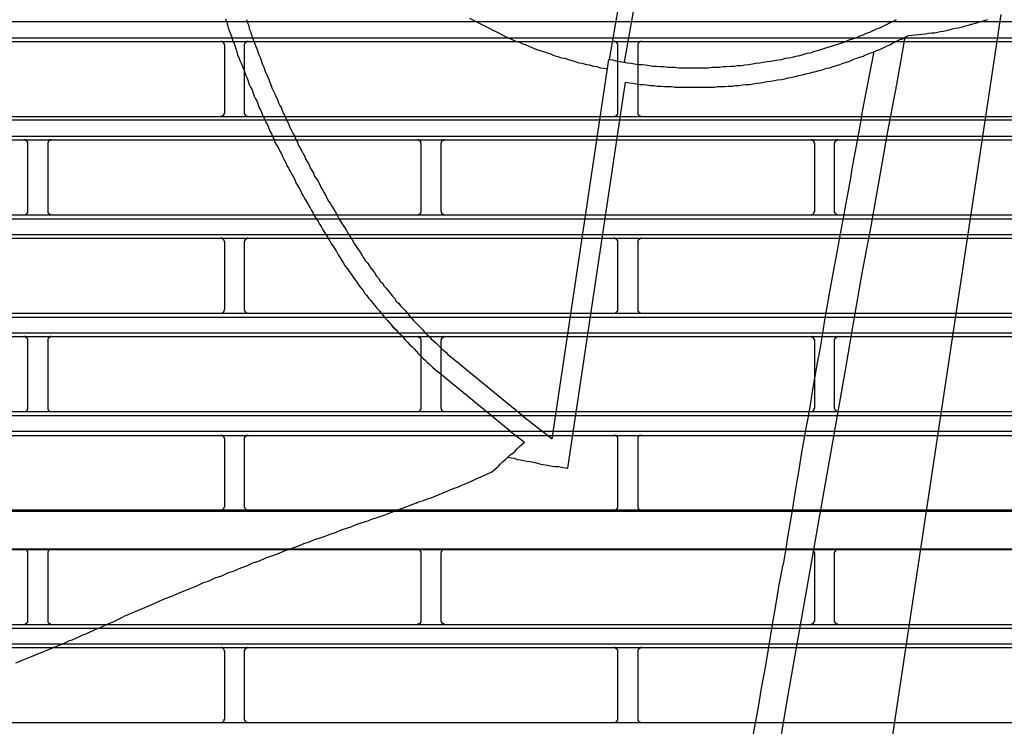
# Model space of a CAD drawing. Header units: millimetres. Extents: x 39871 to 53385, y 51832 to 57813.
# Tile 26 of 88: x 48523 to 48573, y 52449 to 52484. Entities that reach past the tile are written whole.
import ezdxf
from ezdxf import colors
from ezdxf.entities.mleader import LeaderData, LeaderLine
from ezdxf.math import Vec2, Vec3

# ---------------------------------------------------------------- set-up
doc = ezdxf.new("R2010")
doc.units = ezdxf.units.MM
doc.layers.add('AQUAREA', color=7, linetype='Continuous')
doc.layers.add('IS_KAN_OPIS', color=7, linetype='Continuous', lineweight=30)
doc.styles.add('ARIAL', font='ARIALN.TTF')

# ---------------------------------------------------------------- blocks, each defined once
blk = doc.blocks.new('SPLIT')
at = {"layer": 'AQUAREA'}
for points in [[(24573.19, -1316.09), (24573.6, -1316.3), (24574.03, -1316.51), (24574.38, -1316.72), (24574.8, -1316.93), (24575.22, -1317.14), (24575.64, -1317.35), (24576.05, -1317.56), (24576.48, -1317.77), (24576.9, -1317.98), (24577.32, -1318.19), (24577.74, -1318.4), (24578.15, -1318.61), (24578.58, -1318.75), (24579, -1318.96), (24579.49, -1319.1), (24579.9, -1319.31), (24580.33, -1319.45), (24580.75, -1319.66), (24581.17, -1319.8), (24581.65, -1320.01), (24582.08, -1320.15), (24582.5, -1320.29), (24582.99, -1320.43), (24583.4, -1320.57), (24583.83, -1320.78), (24584.32, -1320.92), (24584.74, -1321.06), (24585.15, -1321.13), (24585.65, -1321.27), (24586.07, -1321.41), (24586.49, -1321.55), (24586.98, -1321.69), (24587.4, -1321.76), (24587.89, -1321.9), (24588.3, -1321.97), (24588.8, -1322.11), (24589.22, -1322.18), (24589.7, -1322.32), (24590.13, -1322.39), (24590.62, -1322.46)], [(24590.83, -1321.27), (24593.49, -1305.94)], [(24592.72, -1321.62), (24595.45, -1306.22)], [(24542.39, -1316.16), (24542.53, -1316.51), (24542.67, -1316.93), (24542.74, -1317.28), (24542.88, -1317.63), (24543.02, -1318.05), (24543.15, -1318.4), (24543.3, -1318.82), (24543.44, -1319.17), (24543.58, -1319.52), (24543.72, -1319.94), (24543.85, -1320.29), (24543.93, -1320.71), (24544.07, -1321.06), (24544.2, -1321.41), (24544.42, -1321.83), (24544.55, -1322.18), (24544.7, -1322.53), (24544.84, -1322.95), (24544.98, -1323.3), (24545.12, -1323.65), (24545.25, -1324), (24545.4, -1324.42), (24545.54, -1324.77), (24545.75, -1325.12), (24545.89, -1325.54), (24546.03, -1325.89), (24546.17, -1326.24), (24546.38, -1326.59), (24546.52, -1327.01), (24546.65, -1327.36), (24546.87, -1327.71)], [(24545.05, -1316.23), (24545.19, -1316.65), (24545.33, -1317), (24545.4, -1317.42), (24545.54, -1317.77), (24545.68, -1318.19), (24545.82, -1318.54), (24545.95, -1318.89), (24546.1, -1319.31), (24546.24, -1319.66), (24546.38, -1320.01), (24546.52, -1320.43), (24546.65, -1320.78), (24546.8, -1321.13), (24546.94, -1321.55), (24547.08, -1321.9), (24547.22, -1322.25), (24547.35, -1322.67), (24547.5, -1323.02), (24547.7, -1323.37), (24547.85, -1323.79), (24547.99, -1324.14), (24548.13, -1324.49), (24548.27, -1324.84), (24548.48, -1325.26), (24548.62, -1325.61), (24548.75, -1325.96), (24548.97, -1326.31), (24549.1, -1326.73)], [(24590.75, -1321.27), (24591.25, -1321.34), (24591.74, -1321.48), (24592.15, -1321.55), (24592.65, -1321.62), (24593.07, -1321.69), (24593.55, -1321.76), (24593.98, -1321.83), (24594.47, -1321.9), (24594.95, -1321.9), (24595.38, -1321.97), (24595.87, -1322.04), (24596.29, -1322.11), (24596.78, -1322.11), (24597.27, -1322.18), (24597.69, -1322.18), (24598.18, -1322.25), (24598.67, -1322.25), (24599.09, -1322.25), (24599.58, -1322.32), (24600.07, -1322.32), (24600.49, -1322.32), (24600.98, -1322.32), (24601.47, -1322.32), (24601.89, -1322.32), (24602.38, -1322.32), (24602.8, -1322.32), (24603.29, -1322.32), (24603.78, -1322.25), (24604.2, -1322.25), (24604.69, -1322.25), (24605.18, -1322.18), (24605.6, -1322.18), (24606.09, -1322.11), (24606.58, -1322.11), (24607, -1322.04), (24607.49, -1322.04), (24607.91, -1321.97), (24608.4, -1321.9), (24608.89, -1321.83), (24609.31, -1321.76), (24609.8, -1321.69), (24610.22, -1321.62), (24610.71, -1321.55), (24611.2, -1321.48), (24611.62, -1321.41), (24612.11, -1321.34), (24612.53, -1321.27), (24613.02, -1321.13), (24613.44, -1321.06), (24613.93, -1320.99), (24614.35, -1320.85), (24614.84, -1320.78), (24615.26, -1320.64), (24615.75, -1320.5), (24616.17, -1320.43), (24616.59, -1320.29), (24617.08, -1320.15), (24617.5, -1320.01), (24617.99, -1319.87), (24618.41, -1319.73), (24618.83, -1319.59), (24619.32, -1319.45), (24619.74, -1319.31), (24620.16, -1319.17), (24620.58, -1319.03), (24621.07, -1318.82), (24621.49, -1318.68), (24621.91, -1318.54), (24622.33, -1318.33), (24622.82, -1318.19), (24623.24, -1317.98), (24623.66, -1317.84), (24624.08, -1317.63), (24624.5, -1317.42), (24624.92, -1317.28), (24625.34, -1317.07), (24625.76, -1316.86), (24626.18, -1316.65), (24626.6, -1316.44), (24627.02, -1316.23)], [(24621.49, -1440.2), (24640.25, -1315.6)], [(24630.66, -1318.05), (24631.08, -1317.98), (24631.43, -1317.91), (24631.85, -1317.91), (24632.2, -1317.84), (24632.55, -1317.77), (24632.97, -1317.7), (24633.32, -1317.63), (24633.67, -1317.56), (24634.09, -1317.42), (24634.44, -1317.35), (24634.79, -1317.28), (24635.21, -1317.21), (24635.56, -1317.07), (24635.91, -1317), (24636.26, -1316.93), (24636.68, -1316.79), (24637.03, -1316.72), (24637.38, -1316.58), (24637.73, -1316.51), (24638.08, -1316.37), (24638.5, -1316.23)], [(24308.59, -1316.51), (24877.69, -1316.51)], [(24308.59, -1318.54), (24877.69, -1318.54)], [(24592.85, -1324.14), (24593.35, -1324.21), (24593.77, -1324.28), (24594.19, -1324.35), (24594.68, -1324.42), (24595.1, -1324.42), (24595.52, -1324.49), (24596.01, -1324.56), (24596.43, -1324.56), (24596.85, -1324.63), (24597.34, -1324.63), (24597.76, -1324.7), (24598.25, -1324.7), (24598.67, -1324.7), (24599.09, -1324.77), (24599.58, -1324.77), (24600, -1324.77), (24600.49, -1324.77), (24600.91, -1324.77), (24601.33, -1324.77), (24601.82, -1324.77), (24602.24, -1324.77), (24602.73, -1324.77), (24603.15, -1324.77), (24603.57, -1324.77), (24604.06, -1324.77), (24604.48, -1324.7), (24604.97, -1324.7), (24605.39, -1324.7), (24605.81, -1324.63), (24606.3, -1324.63), (24606.72, -1324.56), (24607.21, -1324.56), (24607.63, -1324.49), (24608.05, -1324.42), (24608.54, -1324.42), (24608.96, -1324.35), (24609.38, -1324.28), (24609.87, -1324.21), (24610.29, -1324.14), (24610.71, -1324.07), (24611.2, -1324), (24611.62, -1323.93), (24612.04, -1323.86), (24612.53, -1323.79), (24612.95, -1323.72), (24613.37, -1323.58), (24613.86, -1323.51), (24614.28, -1323.44), (24614.7, -1323.3), (24615.12, -1323.23), (24615.61, -1323.09), (24616.03, -1323.02), (24616.45, -1322.88), (24616.87, -1322.81), (24617.29, -1322.67), (24617.78, -1322.53), (24618.2, -1322.39), (24618.62, -1322.32), (24619.04, -1322.18), (24619.46, -1322.04), (24619.88, -1321.9), (24620.3, -1321.76), (24620.72, -1321.62), (24621.14, -1321.48), (24621.56, -1321.27), (24621.98, -1321.13), (24622.4, -1320.99), (24622.82, -1320.85), (24623.24, -1320.64), (24623.66, -1320.5), (24624.08, -1320.36), (24624.5, -1320.15), (24624.92, -1320.01), (24625.34, -1319.8), (24625.76, -1319.59), (24626.18, -1319.45), (24626.53, -1319.24), (24626.95, -1319.03), (24627.37, -1318.82), (24627.79, -1318.68), (24628.14, -1318.47), (24628.56, -1318.26)], [(24628.07, -1318.47), (24627.02, -1324.42), (24625.9, -1330.37), (24624.85, -1336.32), (24623.8, -1342.27), (24622.68, -1348.22), (24621.63, -1354.24), (24620.58, -1360.19), (24619.53, -1366.14), (24618.48, -1372.09), (24617.43, -1378.04), (24616.38, -1383.99), (24615.33, -1389.94), (24614.28, -1395.89), (24613.23, -1401.84), (24612.25, -1407.86), (24611.2, -1413.81), (24610.22, -1419.76), (24609.17, -1425.71), (24608.19, -1431.66), (24607.14, -1437.61)], [(24628.56, -1318.26), (24630.66, -1318.05)], [(24308.59, -1319.03), (24877.69, -1319.03)], [(24542.32, -1319.52), (24542.32, -1319.52), (24542.32, -1319.45), (24542.25, -1319.38), (24542.25, -1319.31), (24542.25, -1319.24), (24542.18, -1319.24), (24542.18, -1319.17), (24542.1, -1319.17), (24542.1, -1319.1), (24542.04, -1319.1), (24541.97, -1319.03), (24541.9, -1319.03), (24541.83, -1319.03)], [(24542.32, -1327.92), (24542.32, -1319.52)], [(24545.25, -1319.03), (24545.25, -1319.03), (24545.19, -1319.03), (24545.12, -1319.03), (24545.05, -1319.03), (24545.05, -1319.1), (24544.98, -1319.1), (24544.98, -1319.17), (24544.9, -1319.17), (24544.9, -1319.24), (24544.84, -1319.24), (24544.84, -1319.31), (24544.77, -1319.38), (24544.77, -1319.45), (24544.77, -1319.52)], [(24544.77, -1319.52), (24544.77, -1327.92)], [(24591.88, -1319.52), (24591.88, -1319.52), (24591.88, -1319.45), (24591.88, -1319.38), (24591.88, -1319.31), (24591.8, -1319.31), (24591.8, -1319.24), (24591.8, -1319.17), (24591.74, -1319.17), (24591.74, -1319.1), (24591.67, -1319.1), (24591.6, -1319.1), (24591.6, -1319.03), (24591.53, -1319.03), (24591.45, -1319.03), (24591.39, -1319.03)], [(24591.88, -1327.92), (24591.88, -1319.52)], [(24594.89, -1319.03), (24594.89, -1319.03), (24594.82, -1319.03), (24594.75, -1319.03), (24594.68, -1319.03), (24594.68, -1319.1), (24594.6, -1319.1), (24594.54, -1319.1), (24594.54, -1319.17), (24594.47, -1319.17), (24594.47, -1319.24), (24594.47, -1319.31), (24594.4, -1319.31), (24594.4, -1319.38), (24594.4, -1319.45), (24594.4, -1319.52)], [(24594.4, -1319.52), (24594.4, -1327.92)], [(24583.62, -1369.08), (24590.75, -1321.27)], [(24622.68, -1328.27), (24624.22, -1320.29)], [(24585.58, -1372.79), (24592.85, -1324.14)], [(24549.1, -1326.73), (24549.25, -1327.08), (24549.45, -1327.43), (24549.6, -1327.78), (24549.74, -1328.13), (24549.95, -1328.48), (24550.09, -1328.9), (24550.3, -1329.25), (24550.44, -1329.6), (24550.58, -1329.95), (24550.79, -1330.3), (24550.93, -1330.65), (24551.14, -1331), (24551.28, -1331.35), (24551.49, -1331.7), (24551.63, -1332.12), (24551.84, -1332.47), (24552.05, -1332.82), (24552.19, -1333.17), (24552.4, -1333.52), (24552.54, -1333.87), (24552.75, -1334.22), (24552.95, -1334.57), (24553.1, -1334.92), (24553.3, -1335.27), (24553.52, -1335.62), (24553.65, -1335.97), (24553.87, -1336.32), (24554.08, -1336.67), (24554.29, -1337.02), (24554.43, -1337.37), (24554.64, -1337.72), (24554.85, -1338.07), (24555.05, -1338.42), (24555.2, -1338.77), (24555.4, -1339.12), (24555.62, -1339.4), (24555.83, -1339.75), (24556.04, -1340.1), (24556.25, -1340.45), (24556.45, -1340.8), (24556.6, -1341.15), (24556.8, -1341.5), (24557.02, -1341.85), (24557.23, -1342.2), (24557.44, -1342.48), (24557.65, -1342.83), (24557.85, -1343.18), (24558.07, -1343.53), (24558.28, -1343.88)], [(24308.59, -1328.48), (24877.69, -1328.48)], [(24541.83, -1328.48), (24541.83, -1328.48), (24541.83, -1328.41), (24541.9, -1328.41), (24541.97, -1328.41), (24542.04, -1328.41), (24542.04, -1328.34), (24542.1, -1328.34), (24542.18, -1328.27), (24542.18, -1328.2), (24542.25, -1328.2), (24542.25, -1328.13), (24542.25, -1328.06), (24542.32, -1328.06), (24542.32, -1327.99), (24542.32, -1327.92)], [(24544.77, -1327.92), (24544.77, -1327.99), (24544.77, -1328.06), (24544.77, -1328.13), (24544.84, -1328.13), (24544.84, -1328.2), (24544.84, -1328.27), (24544.9, -1328.27), (24544.9, -1328.34), (24544.98, -1328.34), (24545.05, -1328.41), (24545.12, -1328.41), (24545.19, -1328.41), (24545.25, -1328.41), (24545.25, -1328.48)], [(24546.87, -1327.71), (24547, -1328.06), (24547.15, -1328.48), (24547.35, -1328.83), (24547.5, -1329.18), (24547.7, -1329.53), (24547.85, -1329.95), (24547.99, -1330.3), (24548.2, -1330.65), (24548.34, -1331), (24548.55, -1331.35), (24548.69, -1331.77), (24548.9, -1332.12), (24549.1, -1332.47), (24549.25, -1332.82), (24549.45, -1333.17), (24549.6, -1333.52), (24549.8, -1333.94), (24550.02, -1334.29), (24550.15, -1334.64), (24550.37, -1334.99), (24550.58, -1335.34), (24550.72, -1335.69), (24550.93, -1336.04), (24551.14, -1336.39), (24551.28, -1336.81), (24551.49, -1337.16), (24551.7, -1337.51), (24551.9, -1337.86), (24552.05, -1338.21), (24552.25, -1338.56), (24552.47, -1338.91), (24552.68, -1339.26), (24552.89, -1339.61), (24553.1, -1339.96), (24553.24, -1340.31), (24553.45, -1340.66), (24553.65, -1341.01), (24553.87, -1341.36), (24554.08, -1341.71), (24554.29, -1342.06), (24554.5, -1342.41), (24554.7, -1342.76), (24554.92, -1343.11), (24555.13, -1343.46), (24555.34, -1343.81), (24555.55, -1344.16), (24555.75, -1344.51), (24555.97, -1344.79), (24556.18, -1345.14)], [(24591.39, -1328.48), (24591.39, -1328.48), (24591.45, -1328.41), (24591.53, -1328.41), (24591.6, -1328.41), (24591.67, -1328.41), (24591.67, -1328.34), (24591.74, -1328.34), (24591.74, -1328.27), (24591.8, -1328.27), (24591.8, -1328.2), (24591.88, -1328.2), (24591.88, -1328.13), (24591.88, -1328.06), (24591.88, -1327.99), (24591.88, -1327.92)], [(24594.4, -1327.92), (24594.4, -1327.99), (24594.4, -1328.06), (24594.4, -1328.13), (24594.4, -1328.2), (24594.47, -1328.2), (24594.47, -1328.27), (24594.54, -1328.27), (24594.54, -1328.34), (24594.6, -1328.34), (24594.6, -1328.41), (24594.68, -1328.41), (24594.75, -1328.41), (24594.82, -1328.41), (24594.89, -1328.48)], [(24622.68, -1328.27), (24622.47, -1329.39), (24622.26, -1330.58), (24622.05, -1331.7), (24621.84, -1332.82), (24621.63, -1333.94), (24621.42, -1335.06), (24621.21, -1336.25), (24621, -1337.37), (24620.79, -1338.49), (24620.58, -1339.61), (24620.37, -1340.8), (24620.16, -1341.92), (24619.95, -1343.04), (24619.74, -1344.16), (24619.53, -1345.35), (24619.32, -1346.47), (24619.11, -1347.59), (24618.9, -1348.71), (24618.69, -1349.9), (24618.48, -1351.02)], [(24308.59, -1328.9), (24877.69, -1328.9)], [(24308.59, -1330.93), (24877.69, -1330.93)], [(24308.59, -1331.42), (24877.69, -1331.42)], [(24517.47, -1331.91), (24517.47, -1331.91), (24517.47, -1331.84), (24517.47, -1331.77), (24517.47, -1331.7), (24517.4, -1331.7), (24517.4, -1331.63), (24517.4, -1331.56), (24517.33, -1331.56), (24517.33, -1331.49), (24517.25, -1331.49), (24517.19, -1331.49), (24517.19, -1331.42), (24517.12, -1331.42), (24517.05, -1331.42), (24516.98, -1331.42)], [(24517.47, -1340.38), (24517.47, -1331.91)], [(24520.48, -1331.42), (24520.48, -1331.42), (24520.4, -1331.42), (24520.34, -1331.42), (24520.27, -1331.42), (24520.27, -1331.49), (24520.2, -1331.49), (24520.13, -1331.56), (24520.05, -1331.63), (24520.05, -1331.7), (24519.99, -1331.7), (24519.99, -1331.77), (24519.99, -1331.84), (24519.99, -1331.91)], [(24519.99, -1331.91), (24519.99, -1340.38)], [(24567.1, -1331.91), (24567.1, -1331.91), (24567.1, -1331.84), (24567.1, -1331.77), (24567.03, -1331.77), (24567.03, -1331.7), (24567.03, -1331.63), (24566.95, -1331.63), (24566.95, -1331.56), (24566.89, -1331.56), (24566.89, -1331.49), (24566.82, -1331.49), (24566.75, -1331.42), (24566.68, -1331.42), (24566.6, -1331.42)], [(24567.1, -1340.38), (24567.1, -1331.91)], [(24570.04, -1331.42), (24570.04, -1331.42), (24569.97, -1331.42), (24569.9, -1331.42), (24569.9, -1331.49), (24569.83, -1331.49), (24569.75, -1331.49), (24569.75, -1331.56), (24569.69, -1331.56), (24569.69, -1331.63), (24569.62, -1331.63), (24569.62, -1331.7), (24569.62, -1331.77), (24569.62, -1331.84), (24569.55, -1331.84), (24569.55, -1331.91)], [(24569.55, -1331.91), (24569.55, -1340.38)], [(24616.73, -1331.91), (24616.73, -1331.91), (24616.73, -1331.84), (24616.66, -1331.84), (24616.66, -1331.77), (24616.66, -1331.7), (24616.66, -1331.63), (24616.59, -1331.63), (24616.59, -1331.56), (24616.52, -1331.56), (24616.52, -1331.49), (24616.45, -1331.49), (24616.38, -1331.49), (24616.38, -1331.42), (24616.31, -1331.42), (24616.24, -1331.42)], [(24616.73, -1340.38), (24616.73, -1331.91)], [(24619.67, -1331.42), (24619.67, -1331.42), (24619.6, -1331.42), (24619.53, -1331.42), (24619.46, -1331.49), (24619.39, -1331.49), (24619.39, -1331.56), (24619.32, -1331.56), (24619.32, -1331.63), (24619.25, -1331.63), (24619.25, -1331.7), (24619.25, -1331.77), (24619.18, -1331.77), (24619.18, -1331.84), (24619.18, -1331.91)], [(24619.18, -1331.91), (24619.18, -1340.38)], [(24308.59, -1340.87), (24877.69, -1340.87)], [(24516.98, -1340.87), (24516.98, -1340.87), (24517.05, -1340.87), (24517.12, -1340.87), (24517.12, -1340.8), (24517.19, -1340.8), (24517.25, -1340.8), (24517.25, -1340.73), (24517.33, -1340.73), (24517.33, -1340.66), (24517.4, -1340.66), (24517.4, -1340.59), (24517.47, -1340.59), (24517.47, -1340.52), (24517.47, -1340.45), (24517.47, -1340.38)], [(24519.99, -1340.38), (24519.99, -1340.38), (24519.99, -1340.45), (24519.99, -1340.52), (24519.99, -1340.59), (24520.05, -1340.59), (24520.05, -1340.66), (24520.13, -1340.66), (24520.13, -1340.73), (24520.2, -1340.73), (24520.2, -1340.8), (24520.27, -1340.8), (24520.34, -1340.8), (24520.34, -1340.87), (24520.4, -1340.87), (24520.48, -1340.87)], [(24566.6, -1340.87), (24566.6, -1340.87), (24566.68, -1340.87), (24566.68, -1340.8), (24566.75, -1340.8), (24566.82, -1340.8), (24566.89, -1340.8), (24566.89, -1340.73), (24566.95, -1340.73), (24566.95, -1340.66), (24567.03, -1340.66), (24567.03, -1340.59), (24567.03, -1340.52), (24567.1, -1340.52), (24567.1, -1340.45), (24567.1, -1340.38)], [(24569.55, -1340.38), (24569.55, -1340.38), (24569.55, -1340.45), (24569.62, -1340.45), (24569.62, -1340.52), (24569.62, -1340.59), (24569.69, -1340.59), (24569.69, -1340.66), (24569.69, -1340.73), (24569.75, -1340.73), (24569.83, -1340.73), (24569.83, -1340.8), (24569.9, -1340.8), (24569.97, -1340.8), (24569.97, -1340.87), (24570.04, -1340.87)], [(24616.24, -1340.87), (24616.24, -1340.87), (24616.31, -1340.87), (24616.31, -1340.8), (24616.38, -1340.8), (24616.45, -1340.8), (24616.52, -1340.73), (24616.59, -1340.73), (24616.59, -1340.66), (24616.59, -1340.59), (24616.66, -1340.59), (24616.66, -1340.52), (24616.66, -1340.45), (24616.73, -1340.45), (24616.73, -1340.38)], [(24619.18, -1340.38), (24619.18, -1340.38), (24619.18, -1340.45), (24619.18, -1340.52), (24619.25, -1340.52), (24619.25, -1340.59), (24619.25, -1340.66), (24619.32, -1340.66), (24619.32, -1340.73), (24619.39, -1340.73), (24619.39, -1340.8), (24619.46, -1340.8), (24619.53, -1340.8), (24619.6, -1340.8), (24619.6, -1340.87), (24619.67, -1340.87)], [(24308.59, -1341.36), (24877.69, -1341.36)], [(24308.59, -1343.32), (24877.69, -1343.32)], [(24308.59, -1343.81), (24877.69, -1343.81)], [(24542.32, -1344.3), (24542.32, -1344.3), (24542.32, -1344.23), (24542.25, -1344.23), (24542.25, -1344.16), (24542.25, -1344.09), (24542.18, -1344.02), (24542.18, -1343.95), (24542.1, -1343.95), (24542.1, -1343.88), (24542.04, -1343.88), (24541.97, -1343.88), (24541.97, -1343.81), (24541.9, -1343.81), (24541.83, -1343.81)], [(24542.32, -1352.77), (24542.32, -1344.3)], [(24545.25, -1343.81), (24545.25, -1343.81), (24545.19, -1343.81), (24545.12, -1343.81), (24545.12, -1343.88), (24545.05, -1343.88), (24544.98, -1343.88), (24544.98, -1343.95), (24544.9, -1343.95), (24544.9, -1344.02), (24544.84, -1344.02), (24544.84, -1344.09), (24544.84, -1344.16), (24544.77, -1344.16), (24544.77, -1344.23), (24544.77, -1344.3)], [(24544.77, -1344.3), (24544.77, -1352.77)], [(24558.28, -1343.88), (24558.49, -1344.23), (24558.7, -1344.58), (24558.9, -1344.86), (24559.12, -1345.21), (24559.4, -1345.56), (24559.6, -1345.91), (24559.82, -1346.26), (24560.03, -1346.61), (24560.3, -1346.89), (24560.52, -1347.24), (24560.73, -1347.59), (24561, -1347.87), (24561.22, -1348.22), (24561.43, -1348.57), (24561.7, -1348.85), (24561.92, -1349.2)], [(24591.88, -1344.3), (24591.88, -1344.3), (24591.88, -1344.23), (24591.88, -1344.16), (24591.88, -1344.09), (24591.8, -1344.09), (24591.8, -1344.02), (24591.74, -1344.02), (24591.74, -1343.95), (24591.67, -1343.95), (24591.67, -1343.88), (24591.6, -1343.88), (24591.53, -1343.88), (24591.53, -1343.81), (24591.45, -1343.81), (24591.39, -1343.81)], [(24591.88, -1352.77), (24591.88, -1344.3)], [(24594.89, -1343.81), (24594.89, -1343.81), (24594.82, -1343.81), (24594.75, -1343.81), (24594.75, -1343.88), (24594.68, -1343.88), (24594.6, -1343.88), (24594.6, -1343.95), (24594.54, -1343.95), (24594.54, -1344.02), (24594.47, -1344.02), (24594.47, -1344.09), (24594.4, -1344.09), (24594.4, -1344.16), (24594.4, -1344.23), (24594.4, -1344.3)], [(24594.4, -1344.3), (24594.4, -1352.77)], [(24556.18, -1345.14), (24556.39, -1345.49), (24556.6, -1345.91), (24556.88, -1346.26), (24557.09, -1346.61), (24557.3, -1346.96), (24557.5, -1347.31), (24557.79, -1347.66), (24558, -1348.01), (24558.28, -1348.36), (24558.49, -1348.71), (24558.7, -1348.99), (24558.98, -1349.34), (24559.19, -1349.69), (24559.47, -1350.04), (24559.75, -1350.39), (24559.95, -1350.74)], [(24561.92, -1349.2), (24562.2, -1349.48), (24562.4, -1349.83), (24562.69, -1350.11), (24562.97, -1350.46), (24563.18, -1350.74), (24563.45, -1351.09), (24563.74, -1351.37), (24563.95, -1351.72), (24564.23, -1352), (24564.5, -1352.35), (24564.79, -1352.63), (24565.07, -1352.91), (24565.35, -1353.26), (24565.55, -1353.54), (24565.84, -1353.82), (24566.12, -1354.17), (24566.4, -1354.45), (24566.68, -1354.73), (24566.95, -1355.01), (24567.24, -1355.29), (24567.52, -1355.64), (24567.8, -1355.92), (24568.08, -1356.2), (24568.35, -1356.48), (24568.7, -1356.76), (24568.99, -1357.04), (24569.27, -1357.32), (24569.55, -1357.6), (24569.83, -1357.88), (24570.18, -1358.16), (24570.45, -1358.44), (24570.74, -1358.72)], [(24559.95, -1350.74), (24560.24, -1351.02), (24560.45, -1351.37), (24560.73, -1351.65), (24561, -1352), (24561.22, -1352.28), (24561.5, -1352.63), (24561.78, -1352.91), (24562.05, -1353.26), (24562.27, -1353.54), (24562.55, -1353.89), (24562.83, -1354.17), (24563.1, -1354.45), (24563.39, -1354.8), (24563.67, -1355.08), (24563.95, -1355.36), (24564.23, -1355.71), (24564.5, -1355.99), (24564.79, -1356.27), (24565.07, -1356.62), (24565.35, -1356.9), (24565.63, -1357.18), (24565.9, -1357.46), (24566.19, -1357.74), (24566.47, -1358.02), (24566.75, -1358.37), (24567.03, -1358.65), (24567.3, -1358.93), (24567.65, -1359.21), (24567.94, -1359.49), (24568.22, -1359.77), (24568.5, -1360.05), (24568.85, -1360.33), (24569.13, -1360.61)], [(24618.48, -1351.02), (24618.2, -1352.7), (24617.92, -1354.38), (24617.64, -1356.06), (24617.36, -1357.81), (24617.01, -1359.49), (24616.73, -1361.17), (24616.45, -1362.85), (24616.17, -1364.53), (24615.89, -1366.28), (24615.54, -1367.96), (24615.26, -1369.64), (24614.98, -1371.32), (24614.7, -1373), (24614.42, -1374.68), (24614.14, -1376.43), (24613.86, -1378.11), (24613.58, -1379.79), (24613.3, -1381.47), (24613.02, -1383.15), (24612.74, -1384.9)], [(24308.59, -1353.26), (24877.69, -1353.26)], [(24541.83, -1353.26), (24541.83, -1353.26), (24541.9, -1353.26), (24541.97, -1353.26), (24541.97, -1353.19), (24542.04, -1353.19), (24542.1, -1353.19), (24542.1, -1353.12), (24542.18, -1353.12), (24542.18, -1353.05), (24542.25, -1352.98), (24542.25, -1352.91), (24542.25, -1352.84), (24542.32, -1352.84), (24542.32, -1352.77)], [(24544.77, -1352.77), (24544.77, -1352.77), (24544.77, -1352.84), (24544.77, -1352.91), (24544.84, -1352.91), (24544.84, -1352.98), (24544.84, -1353.05), (24544.9, -1353.05), (24544.9, -1353.12), (24544.98, -1353.12), (24544.98, -1353.19), (24545.05, -1353.19), (24545.12, -1353.19), (24545.12, -1353.26), (24545.19, -1353.26), (24545.25, -1353.26)], [(24591.39, -1353.26), (24591.39, -1353.26), (24591.45, -1353.26), (24591.53, -1353.26), (24591.53, -1353.19), (24591.6, -1353.19), (24591.67, -1353.19), (24591.67, -1353.12), (24591.74, -1353.12), (24591.74, -1353.05), (24591.8, -1353.05), (24591.8, -1352.98), (24591.88, -1352.98), (24591.88, -1352.91), (24591.88, -1352.84), (24591.88, -1352.77)], [(24594.4, -1352.77), (24594.4, -1352.77), (24594.4, -1352.84), (24594.4, -1352.91), (24594.4, -1352.98), (24594.47, -1352.98), (24594.47, -1353.05), (24594.54, -1353.05), (24594.54, -1353.12), (24594.6, -1353.12), (24594.6, -1353.19), (24594.68, -1353.19), (24594.75, -1353.19), (24594.75, -1353.26), (24594.82, -1353.26), (24594.89, -1353.26)], [(24308.59, -1353.75), (24877.69, -1353.75)], [(24308.59, -1355.71), (24877.69, -1355.71)], [(24564.3, -1355.78), (24563.39, -1354.87)], [(24308.59, -1356.2), (24877.69, -1356.2)], [(24517.47, -1356.69), (24517.47, -1356.69), (24517.47, -1356.62), (24517.47, -1356.55), (24517.47, -1356.48), (24517.4, -1356.48), (24517.4, -1356.41), (24517.33, -1356.41), (24517.33, -1356.34), (24517.25, -1356.34), (24517.25, -1356.27), (24517.19, -1356.27), (24517.12, -1356.27), (24517.12, -1356.2), (24517.05, -1356.2), (24516.98, -1356.2)], [(24517.47, -1365.16), (24517.47, -1356.69)], [(24520.48, -1356.2), (24520.48, -1356.2), (24520.4, -1356.2), (24520.34, -1356.2), (24520.34, -1356.27), (24520.27, -1356.27), (24520.2, -1356.27), (24520.2, -1356.34), (24520.13, -1356.34), (24520.13, -1356.41), (24520.05, -1356.41), (24520.05, -1356.48), (24519.99, -1356.48), (24519.99, -1356.55), (24519.99, -1356.62), (24519.99, -1356.69)], [(24519.99, -1356.69), (24519.99, -1365.16)], [(24567.1, -1356.69), (24567.1, -1356.69), (24567.1, -1356.62), (24567.1, -1356.55), (24567.03, -1356.55), (24567.03, -1356.48), (24567.03, -1356.41), (24566.95, -1356.41), (24566.95, -1356.34), (24566.89, -1356.34), (24566.89, -1356.27), (24566.82, -1356.27), (24566.75, -1356.27), (24566.68, -1356.27), (24566.68, -1356.2), (24566.6, -1356.2)], [(24567.1, -1365.16), (24567.1, -1356.69)], [(24570.04, -1356.2), (24570.04, -1356.2), (24569.97, -1356.2), (24569.97, -1356.27), (24569.9, -1356.27), (24569.83, -1356.27), (24569.83, -1356.34), (24569.75, -1356.34), (24569.69, -1356.34), (24569.69, -1356.41), (24569.69, -1356.48), (24569.62, -1356.48), (24569.62, -1356.55), (24569.62, -1356.62), (24569.55, -1356.62), (24569.55, -1356.69)], [(24569.55, -1356.69), (24569.55, -1365.16)], [(24616.73, -1356.69), (24616.73, -1356.69), (24616.73, -1356.62), (24616.66, -1356.62), (24616.66, -1356.55), (24616.66, -1356.48), (24616.59, -1356.48), (24616.59, -1356.41), (24616.59, -1356.34), (24616.52, -1356.34), (24616.45, -1356.27), (24616.38, -1356.27), (24616.31, -1356.27), (24616.31, -1356.2), (24616.24, -1356.2)], [(24616.73, -1365.16), (24616.73, -1356.69)], [(24619.67, -1356.2), (24619.67, -1356.2), (24619.6, -1356.2), (24619.6, -1356.27), (24619.53, -1356.27), (24619.46, -1356.27), (24619.39, -1356.27), (24619.39, -1356.34), (24619.32, -1356.34), (24619.32, -1356.41), (24619.25, -1356.41), (24619.25, -1356.48), (24619.25, -1356.55), (24619.18, -1356.55), (24619.18, -1356.62), (24619.18, -1356.69)], [(24619.18, -1356.69), (24619.18, -1365.16)], [(24579.84, -1366.14), (24570.74, -1358.72)], [(24578.3, -1368.1), (24569.13, -1360.61)], [(24308.59, -1365.65), (24877.69, -1365.65)], [(24516.98, -1365.65), (24516.98, -1365.65), (24517.05, -1365.65), (24517.12, -1365.65), (24517.19, -1365.65), (24517.19, -1365.58), (24517.25, -1365.58), (24517.33, -1365.58), (24517.33, -1365.51), (24517.4, -1365.51), (24517.4, -1365.44), (24517.4, -1365.37), (24517.47, -1365.37), (24517.47, -1365.3), (24517.47, -1365.23), (24517.47, -1365.16)], [(24519.99, -1365.16), (24519.99, -1365.16), (24519.99, -1365.23), (24519.99, -1365.3), (24519.99, -1365.37), (24520.05, -1365.37), (24520.05, -1365.44), (24520.05, -1365.51), (24520.13, -1365.51), (24520.2, -1365.58), (24520.27, -1365.58), (24520.27, -1365.65), (24520.34, -1365.65), (24520.4, -1365.65), (24520.48, -1365.65)], [(24566.6, -1365.65), (24566.6, -1365.65), (24566.68, -1365.65), (24566.75, -1365.65), (24566.82, -1365.58), (24566.89, -1365.58), (24566.89, -1365.51), (24566.95, -1365.51), (24566.95, -1365.44), (24567.03, -1365.44), (24567.03, -1365.37), (24567.03, -1365.3), (24567.1, -1365.3), (24567.1, -1365.23), (24567.1, -1365.16)], [(24569.55, -1365.16), (24569.55, -1365.16), (24569.55, -1365.23), (24569.62, -1365.23), (24569.62, -1365.3), (24569.62, -1365.37), (24569.62, -1365.44), (24569.69, -1365.44), (24569.69, -1365.51), (24569.75, -1365.51), (24569.75, -1365.58), (24569.83, -1365.58), (24569.9, -1365.58), (24569.9, -1365.65), (24569.97, -1365.65), (24570.04, -1365.65)], [(24616.24, -1365.65), (24616.24, -1365.65), (24616.31, -1365.65), (24616.38, -1365.65), (24616.38, -1365.58), (24616.45, -1365.58), (24616.52, -1365.58), (24616.52, -1365.51), (24616.59, -1365.51), (24616.59, -1365.44), (24616.66, -1365.44), (24616.66, -1365.37), (24616.66, -1365.3), (24616.66, -1365.23), (24616.73, -1365.23), (24616.73, -1365.16)], [(24619.18, -1365.16), (24619.18, -1365.16), (24619.18, -1365.23), (24619.18, -1365.3), (24619.25, -1365.3), (24619.25, -1365.37), (24619.25, -1365.44), (24619.32, -1365.44), (24619.32, -1365.51), (24619.39, -1365.51), (24619.39, -1365.58), (24619.46, -1365.58), (24619.53, -1365.65), (24619.6, -1365.65), (24619.67, -1365.65)], [(24308.59, -1366.14), (24877.69, -1366.14)], [(24579.84, -1366.14), (24583.62, -1369.08)], [(24308.59, -1368.1), (24877.69, -1368.1)], [(24578.3, -1368.1), (24580.12, -1369.5)], [(24308.59, -1368.66), (24877.69, -1368.66)], [(24542.32, -1369.15), (24542.32, -1369.08), (24542.32, -1369.01), (24542.25, -1369.01), (24542.25, -1368.94), (24542.25, -1368.87), (24542.18, -1368.87), (24542.18, -1368.8), (24542.1, -1368.8), (24542.1, -1368.73), (24542.04, -1368.73), (24542.04, -1368.66), (24541.97, -1368.66), (24541.9, -1368.66), (24541.83, -1368.66)], [(24542.32, -1377.55), (24542.32, -1369.15)], [(24545.25, -1368.66), (24545.25, -1368.66), (24545.19, -1368.66), (24545.12, -1368.66), (24545.05, -1368.66), (24545.05, -1368.73), (24544.98, -1368.73), (24544.9, -1368.73), (24544.9, -1368.8), (24544.84, -1368.8), (24544.84, -1368.87), (24544.84, -1368.94), (24544.77, -1368.94), (24544.77, -1369.01), (24544.77, -1369.08), (24544.77, -1369.15)], [(24544.77, -1369.15), (24544.77, -1377.55)], [(24575.92, -1373.28), (24576.2, -1373.07), (24576.55, -1372.79), (24576.83, -1372.51), (24577.1, -1372.23), (24577.39, -1371.95), (24577.74, -1371.67), (24578.02, -1371.39), (24578.3, -1371.11), (24578.65, -1370.9), (24578.93, -1370.62), (24579.2, -1370.34), (24579.49, -1370.06), (24579.77, -1369.78), (24580.12, -1369.5)], [(24591.88, -1369.15), (24591.88, -1369.08), (24591.88, -1369.01), (24591.88, -1368.94), (24591.88, -1368.87), (24591.8, -1368.87), (24591.8, -1368.8), (24591.74, -1368.8), (24591.74, -1368.73), (24591.67, -1368.73), (24591.67, -1368.66), (24591.6, -1368.66), (24591.53, -1368.66), (24591.45, -1368.66), (24591.39, -1368.66)], [(24591.88, -1377.55), (24591.88, -1369.15)], [(24594.89, -1368.66), (24594.89, -1368.66), (24594.82, -1368.66), (24594.75, -1368.66), (24594.68, -1368.66), (24594.6, -1368.66), (24594.6, -1368.73), (24594.54, -1368.73), (24594.54, -1368.8), (24594.47, -1368.8), (24594.47, -1368.87), (24594.4, -1368.87), (24594.4, -1368.94), (24594.4, -1369.01), (24594.4, -1369.08), (24594.4, -1369.15)], [(24594.4, -1369.15), (24594.4, -1377.55)], [(24578.02, -1371.39), (24578.44, -1371.46), (24578.85, -1371.53), (24579.2, -1371.67), (24579.63, -1371.74), (24580.05, -1371.81), (24580.4, -1371.88), (24580.82, -1371.95), (24581.24, -1372.02), (24581.59, -1372.09), (24582, -1372.23), (24582.43, -1372.3), (24582.78, -1372.37), (24583.2, -1372.44), (24583.62, -1372.51), (24583.97, -1372.58), (24584.39, -1372.58), (24584.8, -1372.65), (24585.23, -1372.72), (24585.58, -1372.79)], [(24566.47, -1377.2), (24566.89, -1376.99), (24567.38, -1376.85), (24567.87, -1376.64), (24568.35, -1376.5), (24568.85, -1376.29), (24569.34, -1376.08), (24569.75, -1375.94), (24570.25, -1375.73), (24570.74, -1375.52), (24571.23, -1375.31), (24571.72, -1375.17), (24572.14, -1374.96), (24572.63, -1374.75), (24573.12, -1374.54), (24573.6, -1374.33), (24574.03, -1374.12), (24574.52, -1373.91), (24575, -1373.7), (24575.43, -1373.49), (24575.92, -1373.28)], [(24308.59, -1378.04), (24877.69, -1378.04)], [(24308.59, -1378.18), (24877.69, -1378.18)], [(24541.83, -1378.04), (24541.83, -1378.04), (24541.9, -1378.04), (24541.97, -1378.04), (24542.04, -1377.97), (24542.1, -1377.97), (24542.1, -1377.9), (24542.18, -1377.9), (24542.18, -1377.83), (24542.25, -1377.83), (24542.25, -1377.76), (24542.25, -1377.69), (24542.32, -1377.62), (24542.32, -1377.55)], [(24544.77, -1377.55), (24544.77, -1377.55), (24544.77, -1377.62), (24544.77, -1377.69), (24544.84, -1377.76), (24544.84, -1377.83), (24544.9, -1377.83), (24544.9, -1377.9), (24544.98, -1377.9), (24544.98, -1377.97), (24545.05, -1377.97), (24545.05, -1378.04), (24545.12, -1378.04), (24545.19, -1378.04), (24545.25, -1378.04)], [(24566.47, -1377.2), (24562.13, -1378.81)], [(24591.39, -1378.04), (24591.39, -1378.04), (24591.45, -1378.04), (24591.53, -1378.04), (24591.6, -1378.04), (24591.6, -1377.97), (24591.67, -1377.97), (24591.74, -1377.97), (24591.74, -1377.9), (24591.8, -1377.9), (24591.8, -1377.83), (24591.8, -1377.76), (24591.88, -1377.76), (24591.88, -1377.69), (24591.88, -1377.62), (24591.88, -1377.55)], [(24594.4, -1377.55), (24594.4, -1377.55), (24594.4, -1377.62), (24594.4, -1377.69), (24594.4, -1377.76), (24594.47, -1377.76), (24594.47, -1377.83), (24594.47, -1377.9), (24594.54, -1377.9), (24594.54, -1377.97), (24594.6, -1377.97), (24594.68, -1377.97), (24594.68, -1378.04), (24594.75, -1378.04), (24594.82, -1378.04), (24594.89, -1378.04)], [(24562.13, -1378.81), (24561.5, -1379.02), (24560.8, -1379.23), (24560.17, -1379.51), (24559.47, -1379.72), (24558.84, -1379.93), (24558.2, -1380.21), (24557.5, -1380.42), (24556.88, -1380.63), (24556.25, -1380.91), (24555.55, -1381.12), (24554.92, -1381.4), (24554.29, -1381.61), (24553.59, -1381.82), (24552.95, -1382.1), (24552.25, -1382.31), (24551.63, -1382.59), (24551, -1382.8), (24550.3, -1383.08), (24549.67, -1383.29), (24549.04, -1383.57)], [(24308.59, -1382.94), (24877.69, -1382.94)], [(24308.59, -1383.01), (24877.69, -1383.01)], [(24517.47, -1383.5), (24517.47, -1383.5), (24517.47, -1383.43), (24517.47, -1383.36), (24517.47, -1383.29), (24517.4, -1383.29), (24517.4, -1383.22), (24517.4, -1383.15), (24517.33, -1383.15), (24517.33, -1383.08), (24517.25, -1383.08), (24517.19, -1383.08), (24517.19, -1383.01), (24517.12, -1383.01), (24517.05, -1383.01), (24516.98, -1383.01)], [(24520.48, -1383.01), (24520.48, -1383.01), (24520.4, -1383.01), (24520.34, -1383.01), (24520.27, -1383.01), (24520.27, -1383.08), (24520.2, -1383.08), (24520.13, -1383.15), (24520.05, -1383.22), (24520.05, -1383.29), (24519.99, -1383.29), (24519.99, -1383.36), (24519.99, -1383.43), (24519.99, -1383.5)], [(24567.1, -1383.5), (24567.1, -1383.5), (24567.1, -1383.43), (24567.1, -1383.36), (24567.03, -1383.36), (24567.03, -1383.29), (24567.03, -1383.22), (24566.95, -1383.22), (24566.95, -1383.15), (24566.89, -1383.15), (24566.89, -1383.08), (24566.82, -1383.08), (24566.75, -1383.01), (24566.68, -1383.01), (24566.6, -1383.01)], [(24570.04, -1383.01), (24570.04, -1383.01), (24569.97, -1383.01), (24569.9, -1383.01), (24569.9, -1383.08), (24569.83, -1383.08), (24569.75, -1383.08), (24569.75, -1383.15), (24569.69, -1383.15), (24569.69, -1383.22), (24569.62, -1383.22), (24569.62, -1383.29), (24569.62, -1383.36), (24569.62, -1383.43), (24569.55, -1383.43), (24569.55, -1383.5)], [(24616.73, -1383.5), (24616.73, -1383.5), (24616.73, -1383.43), (24616.66, -1383.43), (24616.66, -1383.36), (24616.66, -1383.29), (24616.66, -1383.22), (24616.59, -1383.22), (24616.59, -1383.15), (24616.52, -1383.15), (24616.52, -1383.08), (24616.45, -1383.08), (24616.38, -1383.08), (24616.38, -1383.01), (24616.31, -1383.01), (24616.24, -1383.01)], [(24619.67, -1383.01), (24619.67, -1383.01), (24619.6, -1383.01), (24619.53, -1383.01), (24619.46, -1383.08), (24619.39, -1383.08), (24619.39, -1383.15), (24619.32, -1383.15), (24619.32, -1383.22), (24619.25, -1383.22), (24619.25, -1383.29), (24619.25, -1383.36), (24619.18, -1383.36), (24619.18, -1383.43), (24619.18, -1383.5)], [(24517.47, -1391.97), (24517.47, -1383.5)], [(24519.99, -1383.5), (24519.99, -1391.97)], [(24549.04, -1383.57), (24548.2, -1383.85), (24547.43, -1384.13), (24546.65, -1384.48), (24545.82, -1384.76), (24545.05, -1385.11), (24544.28, -1385.39), (24543.44, -1385.74), (24542.67, -1386.02), (24541.9, -1386.37), (24541.05, -1386.65), (24540.29, -1387), (24539.52, -1387.28), (24538.75, -1387.63), (24537.9, -1387.98), (24537.14, -1388.26), (24536.37, -1388.61), (24535.6, -1388.96), (24534.75, -1389.24), (24533.99, -1389.59), (24533.22, -1389.94)], [(24567.1, -1391.97), (24567.1, -1383.5)], [(24569.55, -1383.5), (24569.55, -1391.97)], [(24616.73, -1391.97), (24616.73, -1383.5)], [(24619.18, -1383.5), (24619.18, -1391.97)], [(24603.57, -1437.05), (24604.06, -1434.39), (24604.48, -1431.8), (24604.97, -1429.21), (24605.46, -1426.62), (24605.88, -1424.03), (24606.37, -1421.37), (24606.79, -1418.78), (24607.28, -1416.19), (24607.77, -1413.6), (24608.19, -1410.94), (24608.68, -1408.35), (24609.1, -1405.76), (24609.59, -1403.17), (24610.01, -1400.51), (24610.5, -1397.92), (24610.92, -1395.33), (24611.34, -1392.74), (24611.83, -1390.08), (24612.25, -1387.49), (24612.74, -1384.9)], [(24533.22, -1389.94), (24529.58, -1391.48)], [(24516.98, -1392.46), (24516.98, -1392.46), (24517.05, -1392.46), (24517.12, -1392.46), (24517.12, -1392.39), (24517.19, -1392.39), (24517.25, -1392.39), (24517.25, -1392.32), (24517.33, -1392.32), (24517.33, -1392.25), (24517.4, -1392.25), (24517.4, -1392.18), (24517.47, -1392.18), (24517.47, -1392.11), (24517.47, -1392.04), (24517.47, -1391.97)], [(24519.99, -1391.97), (24519.99, -1391.97), (24519.99, -1392.04), (24519.99, -1392.11), (24519.99, -1392.18), (24520.05, -1392.18), (24520.05, -1392.25), (24520.13, -1392.25), (24520.13, -1392.32), (24520.2, -1392.32), (24520.2, -1392.39), (24520.27, -1392.39), (24520.34, -1392.39), (24520.34, -1392.46), (24520.4, -1392.46), (24520.48, -1392.46)], [(24520.9, -1395.33), (24521.32, -1395.12), (24521.8, -1394.98), (24522.23, -1394.77), (24522.65, -1394.56), (24523.07, -1394.42), (24523.55, -1394.21), (24523.98, -1394), (24524.4, -1393.79), (24524.82, -1393.65), (24525.24, -1393.44), (24525.73, -1393.23), (24526.15, -1393.02), (24526.57, -1392.88), (24526.99, -1392.67), (24527.4, -1392.46), (24527.9, -1392.25), (24528.32, -1392.11), (24528.74, -1391.9), (24529.15, -1391.69), (24529.58, -1391.48)], [(24566.6, -1392.46), (24566.6, -1392.46), (24566.68, -1392.46), (24566.68, -1392.39), (24566.75, -1392.39), (24566.82, -1392.39), (24566.89, -1392.39), (24566.89, -1392.32), (24566.95, -1392.32), (24566.95, -1392.25), (24567.03, -1392.25), (24567.03, -1392.18), (24567.03, -1392.11), (24567.1, -1392.11), (24567.1, -1392.04), (24567.1, -1391.97)], [(24569.55, -1391.97), (24569.55, -1391.97), (24569.55, -1392.04), (24569.62, -1392.04), (24569.62, -1392.11), (24569.62, -1392.18), (24569.69, -1392.18), (24569.69, -1392.25), (24569.69, -1392.32), (24569.75, -1392.32), (24569.83, -1392.32), (24569.83, -1392.39), (24569.9, -1392.39), (24569.97, -1392.39), (24569.97, -1392.46), (24570.04, -1392.46)], [(24616.24, -1392.46), (24616.24, -1392.46), (24616.31, -1392.46), (24616.31, -1392.39), (24616.38, -1392.39), (24616.45, -1392.39), (24616.52, -1392.32), (24616.59, -1392.32), (24616.59, -1392.25), (24616.59, -1392.18), (24616.66, -1392.18), (24616.66, -1392.11), (24616.66, -1392.04), (24616.73, -1392.04), (24616.73, -1391.97)], [(24619.18, -1391.97), (24619.18, -1391.97), (24619.18, -1392.04), (24619.18, -1392.11), (24619.25, -1392.11), (24619.25, -1392.18), (24619.25, -1392.25), (24619.32, -1392.25), (24619.32, -1392.32), (24619.39, -1392.32), (24619.39, -1392.39), (24619.46, -1392.39), (24619.53, -1392.39), (24619.6, -1392.39), (24619.6, -1392.46), (24619.67, -1392.46)], [(24308.59, -1392.46), (24877.69, -1392.46)], [(24308.59, -1392.95), (24877.69, -1392.95)], [(24308.59, -1394.91), (24877.69, -1394.91)], [(24308.59, -1395.4), (24877.69, -1395.4)], [(24520.9, -1395.33), (24515.93, -1397.36)], [(24542.32, -1395.89), (24542.32, -1395.89), (24542.32, -1395.82), (24542.25, -1395.82), (24542.25, -1395.75), (24542.25, -1395.68), (24542.18, -1395.61), (24542.18, -1395.54), (24542.1, -1395.54), (24542.1, -1395.47), (24542.04, -1395.47), (24541.97, -1395.47), (24541.97, -1395.4), (24541.9, -1395.4), (24541.83, -1395.4)], [(24545.25, -1395.4), (24545.25, -1395.4), (24545.19, -1395.4), (24545.12, -1395.4), (24545.12, -1395.47), (24545.05, -1395.47), (24544.98, -1395.47), (24544.98, -1395.54), (24544.9, -1395.54), (24544.9, -1395.61), (24544.84, -1395.61), (24544.84, -1395.68), (24544.84, -1395.75), (24544.77, -1395.75), (24544.77, -1395.82), (24544.77, -1395.89)], [(24591.88, -1395.89), (24591.88, -1395.89), (24591.88, -1395.82), (24591.88, -1395.75), (24591.88, -1395.68), (24591.8, -1395.68), (24591.8, -1395.61), (24591.74, -1395.61), (24591.74, -1395.54), (24591.67, -1395.54), (24591.67, -1395.47), (24591.6, -1395.47), (24591.53, -1395.47), (24591.53, -1395.4), (24591.45, -1395.4), (24591.39, -1395.4)], [(24594.89, -1395.4), (24594.89, -1395.4), (24594.82, -1395.4), (24594.75, -1395.4), (24594.75, -1395.47), (24594.68, -1395.47), (24594.6, -1395.47), (24594.6, -1395.54), (24594.54, -1395.54), (24594.54, -1395.61), (24594.47, -1395.61), (24594.47, -1395.68), (24594.4, -1395.68), (24594.4, -1395.75), (24594.4, -1395.82), (24594.4, -1395.89)], [(24542.32, -1404.36), (24542.32, -1395.89)], [(24544.77, -1395.89), (24544.77, -1404.36)], [(24591.88, -1404.36), (24591.88, -1395.89)], [(24594.4, -1395.89), (24594.4, -1404.36)], [(24541.83, -1404.85), (24541.83, -1404.85), (24541.9, -1404.85), (24541.97, -1404.85), (24541.97, -1404.78), (24542.04, -1404.78), (24542.1, -1404.78), (24542.1, -1404.71), (24542.18, -1404.71), (24542.18, -1404.64), (24542.25, -1404.57), (24542.25, -1404.5), (24542.25, -1404.43), (24542.32, -1404.43), (24542.32, -1404.36)], [(24544.77, -1404.36), (24544.77, -1404.36), (24544.77, -1404.43), (24544.77, -1404.5), (24544.84, -1404.5), (24544.84, -1404.57), (24544.84, -1404.64), (24544.9, -1404.64), (24544.9, -1404.71), (24544.98, -1404.71), (24544.98, -1404.78), (24545.05, -1404.78), (24545.12, -1404.78), (24545.12, -1404.85), (24545.19, -1404.85), (24545.25, -1404.85)], [(24591.39, -1404.85), (24591.39, -1404.85), (24591.45, -1404.85), (24591.53, -1404.85), (24591.53, -1404.78), (24591.6, -1404.78), (24591.67, -1404.78), (24591.67, -1404.71), (24591.74, -1404.71), (24591.74, -1404.64), (24591.8, -1404.64), (24591.8, -1404.57), (24591.88, -1404.57), (24591.88, -1404.5), (24591.88, -1404.43), (24591.88, -1404.36)], [(24594.4, -1404.36), (24594.4, -1404.36), (24594.4, -1404.43), (24594.4, -1404.5), (24594.4, -1404.57), (24594.47, -1404.57), (24594.47, -1404.64), (24594.54, -1404.64), (24594.54, -1404.71), (24594.6, -1404.71), (24594.6, -1404.78), (24594.68, -1404.78), (24594.75, -1404.78), (24594.75, -1404.85), (24594.82, -1404.85), (24594.89, -1404.85)], [(24308.59, -1404.85), (24877.69, -1404.85)]]:
    blk.add_lwpolyline(points, dxfattribs=at)
blk.add_open_spline([(24849.6, -1265.94), (24849.6, -1128.96), (24738.55, -1017.91), (24601.57, -1017.91), (24464.58, -1017.91), (24353.54, -1128.96), (24353.54, -1265.94), (24353.54, -1402.93), (24464.58, -1513.97), (24601.57, -1513.97), (24738.55, -1513.97), (24849.6, -1402.93), (24849.6, -1265.94)], degree=3, knots=[0, 0, 0, 0, 1, 1, 1, 2, 2, 2, 3, 3, 3, 4, 4, 4, 4], dxfattribs=at)
blk = doc.blocks.new('_None')

msp = doc.modelspace()

# ---------------------------------------------------------------- block references
at = {"lineweight": 13, "xscale": 0.4, "yscale": 0.4, "zscale": 0.4}
msp.add_blockref('SPLIT', (38716.626, 53010.774), dxfattribs=at)

# ---------------------------------------------------------------- leaders
at = {"layer": 'IS_KAN_OPIS', "color": 212}
ml = msp.add_multileader_mtext('Standard', dxfattribs=at)
ml.set_content('\\pxql;{\\C256;Układ pompowy - \\A1;obieg ogrzewania\\Pgrzejnikowego 55/45%%DC; 35kPa; 11,3kW; 917,53kg/h\\P\\C1;Pompa  1~230V; 0,2kW}', color=212, style='ARIAL')
ml.set_leader_properties(color=212)
ml.set_arrow_properties(name='NONE')
ml.build(insert=Vec2(0, 0))
ml.multileader.update_dxf_attribs({"text_left_attachment_type": 6, "text_right_attachment_type": 6, "dogleg_length": 5, "arrow_head_size": 3})
ctx = ml.context
ctx.base_point, ctx.char_height, ctx.arrow_head_size, ctx.landing_gap_size, ctx.plane_origin = Vec3(45306.642, 52379.527), 30, 3, 1, Vec3(43632.71, 52295.388)
ctx.left_attachment, ctx.right_attachment = 6, 6
notes = []
notes.append((ctx, [(0, (1, 1, 0), (45301.642, 52379.527), (1, 0), 5, [(0, [(45125.376, 52771.048)], 0, [])])]))
ctx.mtext.insert, ctx.mtext.width, ctx.mtext.flow_direction = Vec3(45307.642, 52417.856), 8077.03979, 5
for ctx, leaders in notes:
    for number, flags, end, landing, length, lines in leaders:
        leader = LeaderData()
        leader.index, (leader.has_last_leader_line, leader.has_dogleg_vector, leader.attachment_direction) = number, flags
        leader.last_leader_point, leader.dogleg_vector, leader.dogleg_length = Vec3(end), Vec3(landing), length
        for number, points, colour, breaks in lines:
            line = LeaderLine()
            line.index, line.vertices, line.color, line.breaks = number, Vec3.list(points), colors.encode_raw_color(colour), breaks
            leader.lines.append(line)
        ctx.leaders.append(leader)

doc.saveas('drawing.dxf')
